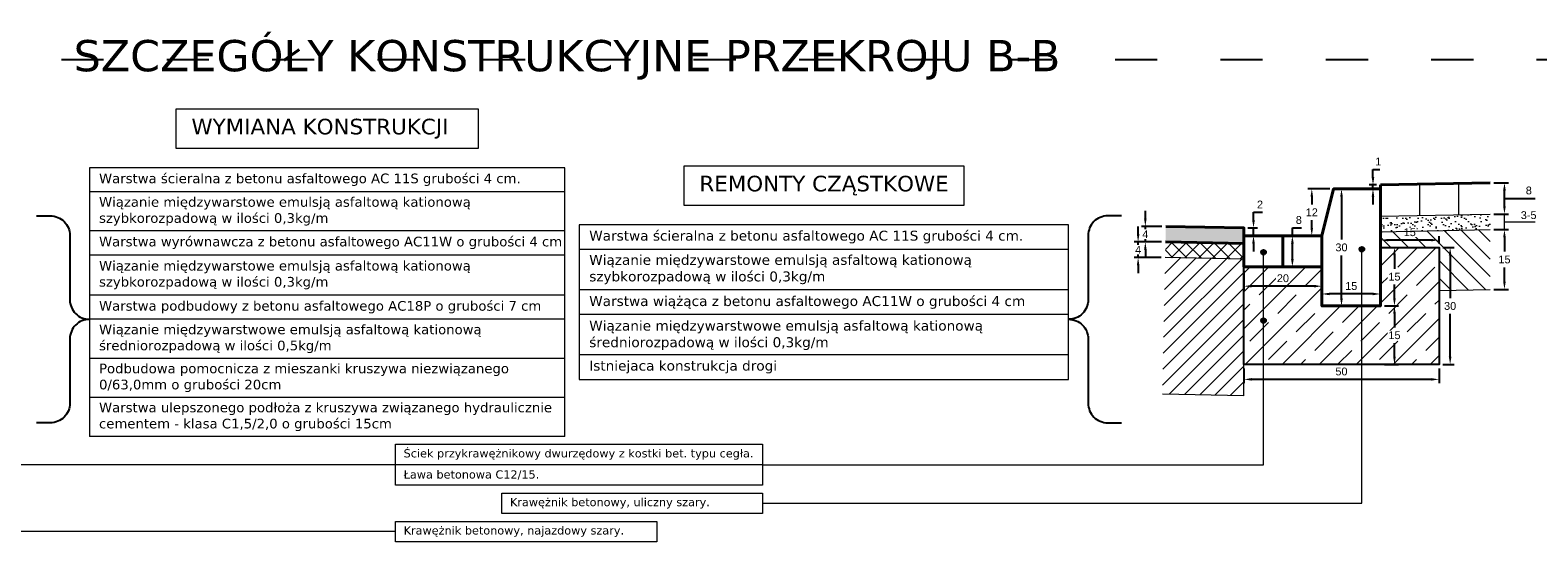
# Model space of a CAD drawing. Header units: millimetres. Extents: x 2422 to 2697, y 999 to 1037.
# Tile 9 of 48: x 2661.52 to 2665.38, y 1002.84 to 1004.15. Entities that reach past the tile are written whole.
import ezdxf

# ---------------------------------------------------------------- set-up
doc = ezdxf.new("R2010")
doc.units = ezdxf.units.MM
doc.linetypes.add('ACAD_ISO03W100', pattern=[30, 12, -18])
doc.layers.add('1_warstwa_ścier._wypel', color=7, linetype='Continuous', true_color=0x636363, transparency=0.7)
for name, color, linetype, lineweight, true_color in [('2_warstwa_wiąż.', 7, 'Continuous', 13, 0x8d8268), ('_PN-nawierzchnia_asfalt', 250, 'Continuous', 40, 0x333333), ('Podbudowa_z_betonu_asfaltowego', 7, 'Continuous', 5, 0x8d8268)]:
    doc.layers.add(name, color=color, linetype=linetype, lineweight=lineweight, true_color=true_color)
for name, color, linetype, lineweight in [('_JB_Chodnik', 52, 'Continuous', 9), ('_JB_Opisowe', 7, 'Continuous', 0), ('_PN-konstrukcja_linie', 7, 'Continuous', 18), ('_PN-konstrukcja_wypełnienie', 7, 'Continuous', 0), ('_PN-kostka_szara', 251, 'Continuous', 13), ('_PN-kraweznik', 7, 'Continuous', 40), ('_PN-nawierzchnia_kostka_szara', 251, 'Continuous', 40), ('_PN-podsypka_wypełnienie', 7, 'Continuous', 9), ('_PN-ława-wypełnienie', 7, 'Continuous', 0), ('_PN-ściek', 4, 'Continuous', 40), ('_SZK-wymiary_0.2', 7, 'Continuous', 15)]:
    doc.layers.add(name, color=color, linetype=linetype, lineweight=lineweight)
doc.layers.add('_PN-ława', color=7, linetype='Continuous')
doc.layers.add('_SZK-opis_0.2', color=7, linetype='Continuous')
doc.layers.add('TEMP', color=80, linetype='Continuous', plot=False)
doc.styles.add('kuba', font='verdana.ttf', dxfattribs={"height": 0.1})
doc.styles.add('standard szczeg', font='arial.ttf', dxfattribs={"height": 0.02})
doc.dimstyles.new('p normalny szczeg.', dxfattribs={"dimtxt": 0.02, "dimasz": 0.02, "dimexe": 0.01, "dimexo": 0.01, "dimgap": 0.01, "dimtad": 1, "dimtih": 1, "dimtoh": 1, "dimdec": 0, "dimlfac": 100, "dimzin": 1, "dimtxsty": 'standard szczeg', "dimcen": 2.5, "dimazin": 0, "dimtfac": 1, "dimtdec": 0, "dimtmove": 0, "dimatfit": 3, "dimfxl": 1, "dimarcsym": 0})

# ---------------------------------------------------------------- blocks, each defined once
blk = doc.blocks.new('*D107')
at = {"layer": '_SZK-wymiary_0.2', "color": 0, "lineweight": -2, "transparency": 16777216}
for p, q in [((2664.98, 1003.6077), (2664.98, 1003.6264)), ((2665.11, 1003.6164), (2665, 1003.6164)), ((2665.13, 1003.6077), (2665.13, 1003.6264))]:
    blk.add_line(p, q, dxfattribs=at)
at = {"layer": '_SZK-wymiary_0.2', "color": 0, "transparency": 16777216}
for points in [[(2665, 1003.6197), (2665, 1003.6131), (2664.98, 1003.6164)], [(2665.11, 1003.6197), (2665.11, 1003.6131), (2665.13, 1003.6164)]]:
    blk.add_solid(points, dxfattribs=at)
at = {"layer": 'Defpoints', "color": 0, "transparency": 16777216}
for p in [(2664.98, 1003.6164), (2664.98, 1003.5977), (2665.13, 1003.5977)]:
    blk.add_point(p, dxfattribs=at)
at = {"layer": '_SZK-wymiary_0.2', "color": 0, "transparency": 16777216, "insert": (2665.055, 1003.6366), "char_height": 0.02, "attachment_point": 5, "style": 'standard szczeg', "bg_fill": 3, "box_fill_scale": 1.1, "bg_fill_color": 256, "bg_fill_true_color": 13158600, "bg_fill_transparency": 0}
blk.add_mtext('15', dxfattribs=at)
blk = doc.blocks.new('*D108')
at = {"layer": '_SZK-wymiary_0.2', "color": 0, "lineweight": -2, "transparency": 16777216}
for p, q in [((2664.99, 1003.5977), (2665.0258, 1003.5977)), ((2665.0158, 1003.5777), (2665.0158, 1003.5429)), ((2665.0158, 1003.4677), (2665.0158, 1003.5025)), ((2664.99, 1003.4477), (2665.0258, 1003.4477))]:
    blk.add_line(p, q, dxfattribs=at)
at = {"layer": '_SZK-wymiary_0.2', "color": 0, "transparency": 16777216}
for points in [[(2665.0125, 1003.5777), (2665.0192, 1003.5777), (2665.0158, 1003.5977)], [(2665.0125, 1003.4677), (2665.0192, 1003.4677), (2665.0158, 1003.4477)]]:
    blk.add_solid(points, dxfattribs=at)
at = {"layer": 'Defpoints', "color": 0, "transparency": 16777216}
for p in [(2664.98, 1003.5977), (2664.98, 1003.4477), (2665.0158, 1003.4477)]:
    blk.add_point(p, dxfattribs=at)
at = {"layer": '_SZK-wymiary_0.2', "color": 0, "transparency": 16777216, "insert": (2665.0158, 1003.5227), "char_height": 0.02, "attachment_point": 5, "style": 'standard szczeg', "bg_fill": 3, "box_fill_scale": 1.1, "bg_fill_color": 256, "bg_fill_true_color": 13158600, "bg_fill_transparency": 0}
blk.add_mtext('15', dxfattribs=at)
blk = doc.blocks.new('*D109')
at = {"layer": '_SZK-wymiary_0.2', "color": 0, "lineweight": -2, "transparency": 16777216}
for p, q in [((2664.99, 1003.4477), (2665.0258, 1003.4477)), ((2665.0158, 1003.4277), (2665.0158, 1003.3929)), ((2665.0158, 1003.3177), (2665.0158, 1003.3525)), ((2664.99, 1003.2977), (2665.0258, 1003.2977))]:
    blk.add_line(p, q, dxfattribs=at)
at = {"layer": '_SZK-wymiary_0.2', "color": 0, "transparency": 16777216}
for points in [[(2665.0125, 1003.4277), (2665.0192, 1003.4277), (2665.0158, 1003.4477)], [(2665.0125, 1003.3177), (2665.0192, 1003.3177), (2665.0158, 1003.2977)]]:
    blk.add_solid(points, dxfattribs=at)
at = {"layer": 'Defpoints', "color": 0, "transparency": 16777216}
for p in [(2664.98, 1003.4477), (2664.98, 1003.2977), (2665.0158, 1003.2977)]:
    blk.add_point(p, dxfattribs=at)
at = {"layer": '_SZK-wymiary_0.2', "color": 0, "transparency": 16777216, "insert": (2665.0158, 1003.3727), "char_height": 0.02, "attachment_point": 5, "style": 'standard szczeg', "bg_fill": 3, "box_fill_scale": 1.1, "bg_fill_color": 256, "bg_fill_true_color": 13158600, "bg_fill_transparency": 0}
blk.add_mtext('15', dxfattribs=at)
blk = doc.blocks.new('*D110')
at = {"layer": '_SZK-wymiary_0.2', "color": 0, "lineweight": -2, "transparency": 16777216}
for p, q in [((2664.83, 1003.4577), (2664.83, 1003.4885)), ((2664.96, 1003.4785), (2664.85, 1003.4785)), ((2664.98, 1003.4677), (2664.98, 1003.4885))]:
    blk.add_line(p, q, dxfattribs=at)
at = {"layer": '_SZK-wymiary_0.2', "color": 0, "transparency": 16777216}
for points in [[(2664.85, 1003.4818), (2664.85, 1003.4752), (2664.83, 1003.4785)], [(2664.96, 1003.4818), (2664.96, 1003.4752), (2664.98, 1003.4785)]]:
    blk.add_solid(points, dxfattribs=at)
at = {"layer": 'Defpoints', "color": 0, "transparency": 16777216}
for p in [(2664.83, 1003.4785), (2664.83, 1003.4477), (2664.98, 1003.4577)]:
    blk.add_point(p, dxfattribs=at)
at = {"layer": '_SZK-wymiary_0.2', "color": 0, "transparency": 16777216, "insert": (2664.905, 1003.4987), "char_height": 0.02, "attachment_point": 5, "style": 'standard szczeg', "bg_fill": 3, "box_fill_scale": 1.1, "bg_fill_color": 256, "bg_fill_true_color": 13158600, "bg_fill_transparency": 0}
blk.add_mtext('15', dxfattribs=at)
blk = doc.blocks.new('*D111')
at = {"layer": '_SZK-wymiary_0.2', "color": 0, "lineweight": -2, "transparency": 16777216}
for p, q in [((2664.8977, 1003.7477), (2664.8701, 1003.7477)), ((2664.8801, 1003.7277), (2664.8801, 1003.6179)), ((2664.8801, 1003.4677), (2664.8801, 1003.5774)), ((2664.8977, 1003.4477), (2664.8701, 1003.4477))]:
    blk.add_line(p, q, dxfattribs=at)
at = {"layer": '_SZK-wymiary_0.2', "color": 0, "transparency": 16777216}
for points in [[(2664.8768, 1003.7277), (2664.8835, 1003.7277), (2664.8801, 1003.7477)], [(2664.8768, 1003.4677), (2664.8835, 1003.4677), (2664.8801, 1003.4477)]]:
    blk.add_solid(points, dxfattribs=at)
at = {"layer": 'Defpoints', "color": 0, "transparency": 16777216}
for p in [(2664.8801, 1003.7477), (2664.9077, 1003.7477), (2664.9077, 1003.4477)]:
    blk.add_point(p, dxfattribs=at)
at = {"layer": '_SZK-wymiary_0.2', "color": 0, "transparency": 16777216, "insert": (2664.8801, 1003.5977), "char_height": 0.02, "attachment_point": 5, "style": 'standard szczeg', "bg_fill": 3, "box_fill_scale": 1.1, "bg_fill_color": 256, "bg_fill_true_color": 13158600, "bg_fill_transparency": 0}
blk.add_mtext('30', dxfattribs=at)
blk = doc.blocks.new('*D112')
at = {"layer": '_SZK-wymiary_0.2', "color": 0, "lineweight": -2, "transparency": 16777216}
for p, q in [((2665.14, 1003.5977), (2665.1685, 1003.5977)), ((2665.1585, 1003.5777), (2665.1585, 1003.4679)), ((2665.1585, 1003.3177), (2665.1585, 1003.4274)), ((2665.14, 1003.2977), (2665.1685, 1003.2977))]:
    blk.add_line(p, q, dxfattribs=at)
at = {"layer": '_SZK-wymiary_0.2', "color": 0, "transparency": 16777216}
for points in [[(2665.1551, 1003.5777), (2665.1618, 1003.5777), (2665.1585, 1003.5977)], [(2665.1551, 1003.3177), (2665.1618, 1003.3177), (2665.1585, 1003.2977)]]:
    blk.add_solid(points, dxfattribs=at)
at = {"layer": 'Defpoints', "color": 0, "transparency": 16777216}
for p in [(2665.13, 1003.5977), (2665.13, 1003.2977), (2665.1585, 1003.2977)]:
    blk.add_point(p, dxfattribs=at)
at = {"layer": '_SZK-wymiary_0.2', "color": 0, "transparency": 16777216, "insert": (2665.1585, 1003.4477), "char_height": 0.02, "attachment_point": 5, "style": 'standard szczeg', "bg_fill": 3, "box_fill_scale": 1.1, "bg_fill_color": 256, "bg_fill_true_color": 13158600, "bg_fill_transparency": 0}
blk.add_mtext('30', dxfattribs=at)
blk = doc.blocks.new('*D113')
at = {"layer": '_SZK-wymiary_0.2', "color": 0, "lineweight": -2, "transparency": 16777216}
for p, q in [((2664.63, 1003.2877), (2664.63, 1003.2497)), ((2665.13, 1003.2877), (2665.13, 1003.2497)), ((2665.11, 1003.2597), (2664.65, 1003.2597))]:
    blk.add_line(p, q, dxfattribs=at)
at = {"layer": '_SZK-wymiary_0.2', "color": 0, "transparency": 16777216}
for points in [[(2664.65, 1003.2631), (2664.65, 1003.2564), (2664.63, 1003.2597)], [(2665.11, 1003.2631), (2665.11, 1003.2564), (2665.13, 1003.2597)]]:
    blk.add_solid(points, dxfattribs=at)
at = {"layer": 'Defpoints', "color": 0, "transparency": 16777216}
for p in [(2664.63, 1003.2977), (2665.13, 1003.2977), (2664.63, 1003.2597)]:
    blk.add_point(p, dxfattribs=at)
at = {"layer": '_SZK-wymiary_0.2', "color": 0, "transparency": 16777216, "insert": (2664.88, 1003.2799), "char_height": 0.02, "attachment_point": 5, "style": 'standard szczeg', "bg_fill": 3, "box_fill_scale": 1.1, "bg_fill_color": 256, "bg_fill_true_color": 13158600, "bg_fill_transparency": 0}
blk.add_mtext('50', dxfattribs=at)
blk = doc.blocks.new('*D114')
at = {"layer": '_SZK-wymiary_0.2', "color": 0, "lineweight": -2, "transparency": 16777216}
for p, q in [((2664.63, 1003.5377), (2664.63, 1003.4884)), ((2664.83, 1003.5377), (2664.83, 1003.4884)), ((2664.81, 1003.4984), (2664.65, 1003.4984))]:
    blk.add_line(p, q, dxfattribs=at)
at = {"layer": '_SZK-wymiary_0.2', "color": 0, "transparency": 16777216}
for points in [[(2664.65, 1003.5018), (2664.65, 1003.4951), (2664.63, 1003.4984)], [(2664.81, 1003.5018), (2664.81, 1003.4951), (2664.83, 1003.4984)]]:
    blk.add_solid(points, dxfattribs=at)
at = {"layer": 'Defpoints', "color": 0, "transparency": 16777216}
for p in [(2664.63, 1003.5477), (2664.83, 1003.5477), (2664.63, 1003.4984)]:
    blk.add_point(p, dxfattribs=at)
at = {"layer": '_SZK-wymiary_0.2', "color": 0, "transparency": 16777216, "insert": (2664.73, 1003.5187), "char_height": 0.02, "attachment_point": 5, "style": 'standard szczeg', "bg_fill": 3, "box_fill_scale": 1.1, "bg_fill_color": 256, "bg_fill_true_color": 13158600, "bg_fill_transparency": 0}
blk.add_mtext('20', dxfattribs=at)
blk = doc.blocks.new('*D115')
at = {"layer": '_SZK-wymiary_0.2', "color": 0, "lineweight": -2, "transparency": 16777216}
for p, q in [((2664.7542, 1003.6277), (2664.7542, 1003.6477)), ((2664.7542, 1003.6477), (2664.7774, 1003.6477)), ((2664.74, 1003.6277), (2664.7642, 1003.6277)), ((2664.7542, 1003.5677), (2664.7542, 1003.6077)), ((2664.74, 1003.5477), (2664.7642, 1003.5477))]:
    blk.add_line(p, q, dxfattribs=at)
at = {"layer": '_SZK-wymiary_0.2', "color": 0, "transparency": 16777216}
for points in [[(2664.7509, 1003.6077), (2664.7576, 1003.6077), (2664.7542, 1003.6277)], [(2664.7509, 1003.5677), (2664.7576, 1003.5677), (2664.7542, 1003.5477)]]:
    blk.add_solid(points, dxfattribs=at)
at = {"layer": 'Defpoints', "color": 0, "transparency": 16777216}
for p in [(2664.73, 1003.6277), (2664.7542, 1003.6277), (2664.73, 1003.5477)]:
    blk.add_point(p, dxfattribs=at)
at = {"layer": '_SZK-wymiary_0.2', "color": 0, "transparency": 16777216, "insert": (2664.7708, 1003.6679), "char_height": 0.02, "attachment_point": 5, "style": 'standard szczeg', "bg_fill": 3, "box_fill_scale": 1.1, "bg_fill_color": 256, "bg_fill_true_color": 13158600, "bg_fill_transparency": 0}
blk.add_mtext('8', dxfattribs=at)
blk = doc.blocks.new('*D116')
at = {"layer": '_SZK-wymiary_0.2', "color": 0, "lineweight": -2, "transparency": 16777216}
for p, q in [((2664.85, 1003.7477), (2664.794, 1003.7477)), ((2664.804, 1003.7277), (2664.804, 1003.7077)), ((2664.804, 1003.6477), (2664.804, 1003.6676)), ((2664.82, 1003.6277), (2664.794, 1003.6277))]:
    blk.add_line(p, q, dxfattribs=at)
at = {"layer": '_SZK-wymiary_0.2', "color": 0, "transparency": 16777216}
for points in [[(2664.8007, 1003.7277), (2664.8073, 1003.7277), (2664.804, 1003.7477)], [(2664.8007, 1003.6477), (2664.8073, 1003.6477), (2664.804, 1003.6277)]]:
    blk.add_solid(points, dxfattribs=at)
at = {"layer": 'Defpoints', "color": 0, "transparency": 16777216}
for p in [(2664.804, 1003.7477), (2664.86, 1003.7477), (2664.83, 1003.6277)]:
    blk.add_point(p, dxfattribs=at)
at = {"layer": '_SZK-wymiary_0.2', "color": 0, "transparency": 16777216, "insert": (2664.804, 1003.6877), "char_height": 0.02, "attachment_point": 5, "style": 'standard szczeg', "bg_fill": 3, "box_fill_scale": 1.1, "bg_fill_color": 256, "bg_fill_true_color": 13158600, "bg_fill_transparency": 0}
blk.add_mtext('12', dxfattribs=at)
blk = doc.blocks.new('*D123')
at = {"layer": '_SZK-wymiary_0.2', "color": 0, "lineweight": -2, "transparency": 16777216}
for p, q in [((2664.6547, 1003.6677), (2664.6547, 1003.6877)), ((2664.6547, 1003.6877), (2664.6779, 1003.6877)), ((2664.64, 1003.6477), (2664.6647, 1003.6477)), ((2664.6547, 1003.6277), (2664.6547, 1003.6477)), ((2664.64, 1003.6277), (2664.6647, 1003.6277)), ((2664.6547, 1003.6077), (2664.6547, 1003.5877))]:
    blk.add_line(p, q, dxfattribs=at)
at = {"layer": '_SZK-wymiary_0.2', "color": 0, "transparency": 16777216}
for points in [[(2664.6513, 1003.6677), (2664.658, 1003.6677), (2664.6547, 1003.6477)], [(2664.6513, 1003.6077), (2664.658, 1003.6077), (2664.6547, 1003.6277)]]:
    blk.add_solid(points, dxfattribs=at)
at = {"layer": 'Defpoints', "color": 0, "transparency": 16777216}
for p in [(2664.63, 1003.6477), (2664.6547, 1003.6477), (2664.63, 1003.6277)]:
    blk.add_point(p, dxfattribs=at)
at = {"layer": '_SZK-wymiary_0.2', "color": 0, "transparency": 16777216, "insert": (2664.6713, 1003.7077), "char_height": 0.02, "attachment_point": 5, "style": 'standard szczeg', "bg_fill": 3, "box_fill_scale": 1.1, "bg_fill_color": 256, "bg_fill_true_color": 13158600, "bg_fill_transparency": 0}
blk.add_mtext('2', dxfattribs=at)
blk = doc.blocks.new('*D105')
at = {"layer": '_SZK-wymiary_0.2', "color": 0, "lineweight": -2, "transparency": 16777216}
for p, q in [((2664.3775, 1003.6717), (2664.3775, 1003.6917)), ((2664.42, 1003.6517), (2664.3675, 1003.6517)), ((2664.3775, 1003.6117), (2664.3775, 1003.6517)), ((2664.4192, 1003.6117), (2664.3675, 1003.6117)), ((2664.3775, 1003.5917), (2664.3775, 1003.5717))]:
    blk.add_line(p, q, dxfattribs=at)
at = {"layer": '_SZK-wymiary_0.2', "color": 0, "transparency": 16777216}
for points in [[(2664.3742, 1003.6717), (2664.3808, 1003.6717), (2664.3775, 1003.6517)], [(2664.3742, 1003.5917), (2664.3808, 1003.5917), (2664.3775, 1003.6117)]]:
    blk.add_solid(points, dxfattribs=at)
at = {"layer": 'Defpoints', "color": 0, "transparency": 16777216}
for p in [(2664.43, 1003.6517), (2664.4292, 1003.6117)]:
    blk.add_point(p, dxfattribs=at)
at = {"layer": '_SZK-wymiary_0.2', "color": 0, "transparency": 16777216, "insert": (2664.3775, 1003.6317), "char_height": 0.02, "attachment_point": 5, "style": 'standard szczeg', "bg_fill": 3, "box_fill_scale": 1.1, "bg_fill_color": 256, "bg_fill_true_color": 13158600, "bg_fill_transparency": 0}
blk.add_mtext('4', dxfattribs=at)
at = {"layer": 'Defpoints', "color": 0, "transparency": 16777216}
blk.add_point((2664.3775, 1003.6517), dxfattribs=at)
blk = doc.blocks.new('*D106')
at = {"layer": '_SZK-wymiary_0.2', "color": 0, "lineweight": -2, "transparency": 16777216}
for p, q in [((2664.359, 1003.6317), (2664.359, 1003.6517)), ((2664.4192, 1003.6117), (2664.349, 1003.6117)), ((2664.359, 1003.5717), (2664.359, 1003.6117)), ((2664.4184, 1003.5717), (2664.349, 1003.5717)), ((2664.359, 1003.5517), (2664.359, 1003.5317))]:
    blk.add_line(p, q, dxfattribs=at)
at = {"layer": '_SZK-wymiary_0.2', "color": 0, "transparency": 16777216}
for points in [[(2664.3557, 1003.6317), (2664.3623, 1003.6317), (2664.359, 1003.6117)], [(2664.3557, 1003.5517), (2664.3623, 1003.5517), (2664.359, 1003.5717)]]:
    blk.add_solid(points, dxfattribs=at)
at = {"layer": 'Defpoints', "color": 0, "transparency": 16777216}
for p in [(2664.4292, 1003.6117), (2664.4284, 1003.5717)]:
    blk.add_point(p, dxfattribs=at)
at = {"layer": '_SZK-wymiary_0.2', "color": 0, "transparency": 16777216, "insert": (2664.359, 1003.5917), "char_height": 0.02, "attachment_point": 5, "style": 'standard szczeg', "bg_fill": 3, "box_fill_scale": 1.1, "bg_fill_color": 256, "bg_fill_true_color": 13158600, "bg_fill_transparency": 0}
blk.add_mtext('4', dxfattribs=at)
at = {"layer": 'Defpoints', "color": 0, "transparency": 16777216}
blk.add_point((2664.359, 1003.6117), dxfattribs=at)
blk = doc.blocks.new('*D161')
at = {"layer": '_SZK-wymiary_0.2', "color": 0, "lineweight": -2, "transparency": 16777216}
for p, q in [((2665.2707, 1003.6433), (2665.3077, 1003.6433)), ((2665.2977, 1003.6233), (2665.2977, 1003.587)), ((2665.2977, 1003.5103), (2665.2977, 1003.5466)), ((2665.2707, 1003.4903), (2665.3077, 1003.4903))]:
    blk.add_line(p, q, dxfattribs=at)
at = {"layer": '_SZK-wymiary_0.2', "color": 0, "transparency": 16777216}
for points in [[(2665.2943, 1003.6233), (2665.301, 1003.6233), (2665.2977, 1003.6433)], [(2665.2943, 1003.5103), (2665.301, 1003.5103), (2665.2977, 1003.4903)]]:
    blk.add_solid(points, dxfattribs=at)
at = {"layer": 'Defpoints', "color": 0, "transparency": 16777216}
for p in [(2665.2607, 1003.6433), (2665.2607, 1003.4903), (2665.2977, 1003.4903)]:
    blk.add_point(p, dxfattribs=at)
at = {"layer": '_SZK-wymiary_0.2', "color": 0, "transparency": 16777216, "insert": (2665.2977, 1003.5668), "char_height": 0.02, "attachment_point": 5, "style": 'standard szczeg'}
blk.add_mtext('15', dxfattribs=at)
blk = doc.blocks.new('*D162')
at = {"layer": '_SZK-wymiary_0.2', "color": 0, "lineweight": -2, "ltscale": 0.09, "transparency": 16777216}
for p, q in [((2665.2707, 1003.7633), (2665.3077, 1003.7633)), ((2665.2977, 1003.7033), (2665.2977, 1003.7433)), ((2665.2977, 1003.7233), (2665.3435, 1003.7233)), ((2665.3435, 1003.7233), (2665.3767, 1003.7233)), ((2665.2707, 1003.6833), (2665.3077, 1003.6833))]:
    blk.add_line(p, q, dxfattribs=at)
at = {"layer": '_SZK-wymiary_0.2', "color": 0, "ltscale": 0.09, "transparency": 16777216}
for points in [[(2665.2943, 1003.7433), (2665.301, 1003.7433), (2665.2977, 1003.7633)], [(2665.2943, 1003.7033), (2665.301, 1003.7033), (2665.2977, 1003.6833)]]:
    blk.add_solid(points, dxfattribs=at)
at = {"layer": 'Defpoints', "color": 0, "ltscale": 0.09, "transparency": 16777216}
for p in [(2665.2607, 1003.7633), (2665.2977, 1003.7633), (2665.2607, 1003.6833)]:
    blk.add_point(p, dxfattribs=at)
at = {"layer": '_SZK-wymiary_0.2', "color": 0, "ltscale": 0.09, "transparency": 16777216, "insert": (2665.3601, 1003.7435), "char_height": 0.02, "attachment_point": 5, "style": 'standard szczeg', "bg_fill": 3, "box_fill_scale": 1.1, "bg_fill_color": 256, "bg_fill_true_color": 13158600, "bg_fill_transparency": 0}
blk.add_mtext('8', dxfattribs=at)
blk = doc.blocks.new('*D165')
at = {"layer": '_SZK-wymiary_0.2', "color": 0, "lineweight": -2, "transparency": 16777216}
for p, q in [((2664.9608, 1003.7777), (2664.9608, 1003.7977)), ((2664.9608, 1003.7977), (2664.9781, 1003.7977)), ((2664.9698, 1003.7577), (2664.9508, 1003.7577)), ((2664.97, 1003.7477), (2664.9508, 1003.7477)), ((2664.9608, 1003.7477), (2664.9608, 1003.7577)), ((2664.9608, 1003.7277), (2664.9608, 1003.7077))]:
    blk.add_line(p, q, dxfattribs=at)
at = {"layer": '_SZK-wymiary_0.2', "color": 0, "transparency": 16777216}
for points in [[(2664.9574, 1003.7777), (2664.9641, 1003.7777), (2664.9608, 1003.7577)], [(2664.9574, 1003.7277), (2664.9641, 1003.7277), (2664.9608, 1003.7477)]]:
    blk.add_solid(points, dxfattribs=at)
at = {"layer": 'Defpoints', "color": 0, "transparency": 16777216}
for p in [(2664.9608, 1003.7577), (2664.9798, 1003.7577), (2664.98, 1003.7477)]:
    blk.add_point(p, dxfattribs=at)
at = {"layer": '_SZK-wymiary_0.2', "color": 0, "transparency": 16777216, "insert": (2664.9744, 1003.8177), "char_height": 0.02, "attachment_point": 5, "style": 'standard szczeg', "bg_fill": 3, "box_fill_scale": 1.1, "bg_fill_color": 256, "bg_fill_true_color": 13158600, "bg_fill_transparency": 0}
blk.add_mtext('1', dxfattribs=at)

msp = doc.modelspace()

# ---------------------------------------------------------------- hatches: boundary and pattern name
at = {"layer": '1_warstwa_ścier._wypel', "lineweight": 13, "ltscale": 0.09, "transparency": 33554508}
h = msp.add_hatch(color=7, dxfattribs=at)
h.dxf.hatch_style = 1
h.paths.add_polyline_path([(2664.63, 1003.6477), (2664.63, 1003.6077), (2664.4292, 1003.6117), (2664.43, 1003.6517)])
at = {"layer": '2_warstwa_wiąż.', "lineweight": 13, "ltscale": 0.09}
h = msp.add_hatch(dxfattribs=at)
h.set_pattern_fill('ANSI37', scale=0.008, angle=90)
h.set_pattern_definition([(135, (149.50706, -862.487577), (-0.01796051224, -0.01796051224), []), (225, (149.50706, -862.487577), (0.01796051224, -0.01796051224), [])])
h.paths.add_polyline_path([(2664.4292, 1003.6117), (2664.6292, 1003.6077), (2664.63, 1003.5676), (2664.4284, 1003.5717)])
at = {"layer": '_PN-konstrukcja_wypełnienie', "lineweight": 0, "ltscale": 0.09}
h = msp.add_hatch(dxfattribs=at)
h.set_pattern_fill('ANSI31', color=256, scale=0.01, angle=90)
h.set_pattern_definition([(135, (-512.94328, -760.467114), (-0.0224506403, -0.0224506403), [])])
h.paths.add_polyline_path([(2665.13, 1003.5977), (2665.08, 1003.5977), (2664.98, 1003.5977), (2664.98, 1003.6377), (2665.2607, 1003.6433), (2665.2607, 1003.4903), (2665.13, 1003.4877)])
at = {"layer": '_PN-podsypka_wypełnienie', "ltscale": 0.09}
h = msp.add_hatch(dxfattribs=at)
h.set_pattern_fill('AR-SAND', color=256, scale=0.0005, style=0)
h.set_pattern_definition([(37.5, (-512.943279, -760.467114), (-0.00080001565, 0.02447066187), [0, -0.019304, 0, -0.02159, 0, -0.0206375]), (7.5, (-512.94328, -760.467114), (0.02247616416, 0.03584125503), [0, -0.010414, 0, -0.017399, 0, -0.0066675]), (327.5, (-512.9589, -760.467114), (0.03954961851, 7.185923e-05), [0, -0.00635, 0, -0.02286, 0, -0.029845]), (317.5, (-512.9589, -760.467114), (0.03817782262, 0.01114646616), [0, -0.003175, 0, -0.014986, 0, -0.017145])])
h.paths.add_polyline_path([(2665.2607, 1003.6833), (2665.2607, 1003.6433), (2664.98, 1003.6377), (2664.98, 1003.6777)])
at = {"layer": '_PN-ława-wypełnienie'}
h = msp.add_hatch(dxfattribs=at)
h.set_pattern_fill('JIS_STN_1E', color=256, scale=0.067035, style=0)
h.set_pattern_definition([(45, (2658.38877, 994.77809), (-0.0474008, 0.0474008), []), (45, (2658.43603, 994.77809), (-0.0474008, 0.0474008), [0.06703484, -0.0335174])])
h.paths.add_polyline_path([(2664.63, 1003.2977), (2665.13, 1003.2977), (2665.13, 1003.5977), (2664.98, 1003.5977), (2664.98, 1003.4477), (2664.83, 1003.4477), (2664.83, 1003.5477), (2664.63, 1003.5477)])
at = {"layer": '_SZK-opis_0.2', "ltscale": 0.09}
h = msp.add_hatch(color=256, dxfattribs=at)
h.dxf.hatch_style = 1
h.paths.add_polyline_path([(2664.9385, 1003.5931, -1), (2664.9265, 1003.5931, -1)])
h = msp.add_hatch(color=256, dxfattribs=at)
h.dxf.hatch_style = 1
h.paths.add_polyline_path([(2664.6863, 1003.5854, -1), (2664.6743, 1003.5854, -1)])
h = msp.add_hatch(color=256, dxfattribs=at)
h.dxf.hatch_style = 1
h.paths.add_polyline_path([(2664.6863, 1003.4104, -1), (2664.6743, 1003.4104, -1)])
at = {"layer": 'Podbudowa_z_betonu_asfaltowego', "ltscale": 0.02}
h = msp.add_hatch(dxfattribs=at)
h.set_pattern_fill('JIS_WOOD', scale=0.04)
h.set_pattern_definition([(45, (6.186726, -5.390112), (-0.01999999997, 0.01999999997), [])])
h.paths.add_polyline_path([(2664.63, 1003.5577), (2664.63, 1003.5676), (2664.4284, 1003.5717), (2664.4214, 1003.2218), (2664.63, 1003.2176), (2664.63, 1003.2977)])

# ---------------------------------------------------------------- linework, layer by layer
at = {"layer": '_JB_Chodnik'}
for points in [[(2665.08, 1003.7597), (2665.08, 1003.6797)], [(2665.18, 1003.7617), (2665.18, 1003.6817)]]:
    msp.add_lwpolyline(points, dxfattribs=at)
at = {"layer": '_JB_Opisowe'}
for p, q in [((2662.89, 1003.8018), (2661.6718, 1003.8018)), ((2662.89, 1003.7401), (2661.6718, 1003.7401)), ((2662.89, 1003.6401), (2661.6718, 1003.6401)), ((2664.181, 1003.5925), (2662.9271, 1003.5925)), ((2662.89, 1003.5783), (2661.6718, 1003.5783)), ((2664.181, 1003.4895), (2662.9271, 1003.4895)), ((2662.89, 1003.4754), (2661.6718, 1003.4754)), ((2662.89, 1003.4136), (2661.6718, 1003.4136)), ((2664.181, 1003.4259), (2662.9271, 1003.4259)), ((2664.181, 1003.323), (2662.9271, 1003.323)), ((2662.89, 1003.3136), (2661.6718, 1003.3136)), ((2662.89, 1003.2136), (2661.6718, 1003.2136)), ((2662.89, 1003.1136), (2661.6718, 1003.1136))]:
    msp.add_line(p, q, dxfattribs=at)
at = {"layer": '_JB_Opisowe', "ltscale": 0.09}
for p, q in [((2661.6718, 1003.8018), (2661.6718, 1003.1136)), ((2662.89, 1003.1136), (2662.89, 1003.8018)), ((2665.2977, 1003.7033), (2665.2977, 1003.7233))]:
    msp.add_line(p, q, dxfattribs=at)
at = {"layer": '_JB_Opisowe', "ltscale": 0.5}
msp.add_line((2663.3969, 1003.0411), (2662.4559, 1003.0411), dxfattribs=at)
at = {"layer": '_JB_Opisowe', "color": 1, "ltscale": 0.09}
for points in [[(2662.6685, 1003.8518), (2662.6685, 1003.9518), (2661.8933, 1003.9518), (2661.8933, 1003.8518)], [(2663.9133, 1003.706), (2663.9133, 1003.806), (2663.1948, 1003.806), (2663.1948, 1003.706)]]:
    msp.add_lwpolyline(points, close=True, dxfattribs=at)
at = {"layer": '_JB_Opisowe', "ltscale": 0.09}
for points in [[(2664.181, 1003.2594), (2664.181, 1003.656), (2662.9271, 1003.656), (2662.9271, 1003.2594)], [(2662.4559, 1002.8961), (2663.1259, 1002.8961), (2663.1259, 1002.8436), (2662.4559, 1002.8436)]]:
    msp.add_lwpolyline(points, close=True, dxfattribs=at)
at = {"layer": '_JB_Opisowe', "ltscale": 0.02}
for points in [[(2662.4559, 1002.8699), (2660.9096, 1002.8699), (2660.9096, 1003.5645)], [(2662.4559, 1003.0411), (2661.1697, 1003.0411), (2661.1697, 1003.5866)]]:
    msp.add_lwpolyline(points, dxfattribs=at)
at = {"layer": '_JB_Opisowe', "ltscale": 0.5}
msp.add_lwpolyline([(2663.3969, 1002.9886), (2662.4559, 1002.9886), (2662.4559, 1003.0936), (2663.3969, 1003.0936)], close=True, dxfattribs=at)
at = {"layer": '_JB_Opisowe', "ltscale": 0.02}
msp.add_lwpolyline([(2663.3969, 1002.9686), (2663.3969, 1002.9161), (2662.7284, 1002.9161), (2662.7284, 1002.9686)], close=True, dxfattribs=at)
at = {"layer": '_PN-konstrukcja_linie'}
msp.add_line((2664.63, 1003.2176), (2664.63, 1003.2977), dxfattribs=at)
msp.add_lwpolyline([(2664.63, 1003.2176), (2664.4214, 1003.2218)], dxfattribs=at)
at = {"layer": '_PN-nawierzchnia_asfalt'}
msp.add_lwpolyline([(2664.4292, 1003.6117), (2664.63, 1003.6077), (2664.63, 1003.6477), (2664.43, 1003.6517)], dxfattribs=at)
at = {"layer": '_PN-nawierzchnia_kostka_szara'}
msp.add_line((2664.98, 1003.7577), (2664.98, 1003.7477), dxfattribs=at)
at = {"layer": '_PN-ława'}
msp.add_lwpolyline([(2664.98, 1003.5977), (2665.13, 1003.5977), (2665.13, 1003.2977), (2664.63, 1003.2977), (2664.63, 1003.5577)], dxfattribs=at)
at = {"layer": '_PN-ściek', "ltscale": 0.09}
msp.add_line((2664.73, 1003.6277), (2664.73, 1003.5477), dxfattribs=at)
msp.add_lwpolyline([(2664.63, 1003.6277), (2664.83, 1003.6277), (2664.83, 1003.5477), (2664.63, 1003.5477)], close=True, dxfattribs=at)
at = {"layer": '_SZK-opis_0.2', "ltscale": 0.09}
for points in [[(2661.5364, 1003.6786), (2661.5718, 1003.6786, -0.414214), (2661.6218, 1003.6286), (2661.6218, 1003.4636, 0.414214), (2661.6718, 1003.4136, 0.414214), (2661.6218, 1003.3636), (2661.6218, 1003.1986, -0.414214), (2661.5718, 1003.1486), (2661.5361, 1003.1486)], [(2664.3165, 1003.6786), (2664.281, 1003.6786, 0.414214), (2664.231, 1003.6286), (2664.231, 1003.4636, -0.414214), (2664.181, 1003.4136, -0.414214), (2664.231, 1003.3636), (2664.231, 1003.1986, 0.414214), (2664.281, 1003.1486), (2664.3167, 1003.1486)]]:
    msp.add_lwpolyline(points, format="xyb", dxfattribs=at)
for centre in [(2664.9325, 1003.5931), (2664.6803, 1003.5854), (2664.6803, 1003.4104)]:
    msp.add_circle(centre, 0.006, dxfattribs=at)
at = {"layer": '_SZK-wymiary_0.2', "ltscale": 0.09}
for p, q in [((2665.2707, 1003.6833), (2665.3077, 1003.6833)), ((2665.2977, 1003.6433), (2665.2977, 1003.6833)), ((2665.2977, 1003.6433), (2665.2977, 1003.6833)), ((2665.2707, 1003.6433), (2665.3077, 1003.6433)), ((2665.2977, 1003.6633), (2665.3427, 1003.6633)), ((2665.3427, 1003.6633), (2665.3765, 1003.6633))]:
    msp.add_line(p, q, dxfattribs=at)
at = {"layer": 'TEMP', "linetype": 'ACAD_ISO03W100', "ltscale": 0.009}
msp.add_lwpolyline([(2666.8381, 1004.078), (2658.8997, 1004.078)], dxfattribs=at)

# ---------------------------------------------------------------- texts
at = {"layer": '_JB_Opisowe', "style": 'kuba'}
for s, insert, char_height, width, attachment_point in [('SZCZEGÓŁY KONSTRUKCYJNE PRZEKROJU B-B', (2662.8955, 1004.078), 0.08, 12.85858, 5), ('\\pxl1,ql;Warstwa ścieralna z betonu asfaltowego AC 11S grubości 4 cm.', (2661.6718, 1003.771), 0.024706, 1.218121, 4), ('\\pxl1,ql;Wiązanie międzywarstowe emulsją asfaltową kationową szybkorozpadową w ilości 0,3kg/m', (2661.6718, 1003.6901), 0.024706, 1.218121, 4), ('\\pxl1,ql;Warstwa ścieralna z betonu asfaltowego AC 11S grubości 4 cm.', (2662.9271, 1003.6242), 0.025433, 1.253948, 4), ('\\pxl1,ql;Warstwa wyrównawcza z betonu asfaltowego AC11W o grubości 4 cm ', (2661.6718, 1003.6092), 0.024706, 1.218121, 4), ('\\pxl1,ql;Wiązanie międzywarstowe emulsją asfaltową kationową szybkorozpadową w ilości 0,3kg/m', (2661.6718, 1003.5268), 0.024706, 1.218121, 4), ('\\pxl1,ql;Wiązanie międzywarstowe emulsją asfaltową kationową szybkorozpadową w ilości 0,3kg/m', (2662.9271, 1003.541), 0.025433, 1.253948, 4), ('\\pxl1,ql;Warstwa podbudowy z betonu asfaltowego AC18P o grubości 7 cm ', (2661.6718, 1003.4445), 0.024706, 1.218121, 4), ('\\pxl1,ql;Warstwa wiążąca z betonu asfaltowego AC11W o grubości 4 cm ', (2662.9271, 1003.4567), 0.025433, 1.253948, 4), ('\\pxl1,ql;Wiązanie międzywarstwowe emulsją asfaltową kationową średniorozpadową w ilości 0,5kg/m', (2661.6718, 1003.3636), 0.024706, 1.218121, 4), ('\\pxl1,ql;Wiązanie międzywarstwowe emulsją asfaltową kationową średniorozpadową w ilości 0,3kg/m', (2662.9271, 1003.3725), 0.025433, 1.253948, 4), ('\\pxl1,ql;Podbudowa pomocnicza z mieszanki kruszywa niezwiązanego 0/63,0mm o grubości 20cm', (2661.6718, 1003.2636), 0.024706, 1.218121, 4), ('\\pxl1,ql;Istniejaca konstrukcja drogi ', (2662.9271, 1003.2912), 0.025433, 1.253948, 4), ('\\pxl1,ql;Warstwa ulepszonego podłoża z kruszywa związanego hydraulicznie cementem - klasa C1,5/2,0 o grubości 15cm', (2661.6718, 1003.1636), 0.0247059, 1.218121, 4), ('\\pxl1,ql;Krawężnik betonowy, najazdowy szary.', (2663.1259, 1002.8699), 0.021, 0.669957, 6)]:
    msp.add_mtext(s, dxfattribs=dict(at, insert=insert, char_height=char_height, width=width, attachment_point=attachment_point))
at = {"layer": '_JB_Opisowe', "color": 1, "char_height": 0.04, "attachment_point": 4, "style": 'kuba'}
for s, insert, width in [('\\pxl1,ql;WYMIANA KONSTRUKCJI ', (2661.8933, 1003.9018), 0.775212), ('\\pxl1,ql;REMONTY CZĄSTKOWE', (2663.1948, 1003.756), 0.718486)]:
    msp.add_mtext(s, dxfattribs=dict(at, insert=insert, width=width))
at = {"layer": '_JB_Opisowe', "char_height": 0.021, "rotation": 360, "style": 'kuba'}
for s, insert, width, attachment_point in [('\\pxl1,ql;Ściek przykrawężnikowy dwurzędowy z kostki bet. typu cegła.', (2662.4559, 1003.0674), 0.940969, 4), ('\\A1;\\pxi1,ql;Ława betonowa C12/15. ', (2662.4559, 1003.0149), 0.940969, 4), ('\\pxl1,ql;Krawężnik betonowy, uliczny szary.', (2663.3969, 1002.9424), 0.668486, 6)]:
    msp.add_mtext(s, dxfattribs=dict(at, insert=insert, width=width, attachment_point=attachment_point))

# ---------------------------------------------------------------- dimensions: what is measured, and where the dimension line sits
at = {"layer": '_SZK-wymiary_0.2'}
dim = msp.add_linear_dim(base=(2665.2977, 1003.4903), p1=(2665.2607, 1003.6433), p2=(2665.2607, 1003.4903), angle=90, dimstyle='p normalny szczeg.', dxfattribs=at)
dim.commit()
dim.dimension.update_dxf_attribs({"geometry": '*D161', "text_midpoint": (2665.2977, 1003.5668)})

# ---------------------------------------------------------------- next in the draw order: texts
at = {"layer": '_SZK-wymiary_0.2', "ltscale": 0.09, "insert": (2665.3596, 1003.6803), "char_height": 0.02, "attachment_point": 5, "rotation": 360, "style": 'standard szczeg', "bg_fill": 3, "box_fill_scale": 1.1, "bg_fill_color": 256, "bg_fill_true_color": 13158600, "bg_fill_transparency": 0}
msp.add_mtext('3-5', dxfattribs=at)

# ---------------------------------------------------------------- next in the draw order: dimensions: what is measured, and where the dimension line sits
at = {"layer": '_SZK-wymiary_0.2'}
for base, p1, p2, angle, picture, middle in [((2664.9608, 1003.7577), (2664.98, 1003.7477), (2664.9798, 1003.7577), 90, '*D165', (2664.9744, 1003.8177)), ((2664.6547, 1003.6477), (2664.63, 1003.6277), (2664.63, 1003.6477), 90, '*D123', (2664.6713, 1003.7077)), ((2664.98, 1003.6164), (2665.13, 1003.5977), (2664.98, 1003.5977), 180, '*D107', (2665.055, 1003.6366))]:
    dim = msp.add_linear_dim(base=base, p1=p1, p2=p2, angle=angle, dimstyle='p normalny szczeg.', override={"dimtfill": 1}, dxfattribs=at)
    dim.commit()
    dim.dimension.update_dxf_attribs({"geometry": picture, "text_midpoint": middle})
dim = msp.add_linear_dim(base=(2664.3775, 1003.6517), p1=(2664.4292, 1003.6117), p2=(2664.43, 1003.6517), angle=90, dimstyle='p normalny szczeg.', override={"dimtfill": 1}, dxfattribs=at)
dim.commit()
dim.dimension.update_dxf_attribs({"geometry": '*D105', "text_midpoint": (2664.3775, 1003.6317), "dimtype": 160})

# ---------------------------------------------------------------- next in the draw order: linework, layer by layer
at = {"layer": '_PN-konstrukcja_linie'}
msp.add_lwpolyline([(2664.98, 1003.6377), (2665.2607, 1003.6433)], dxfattribs=at)

# ---------------------------------------------------------------- next in the draw order: dimensions: what is measured, and where the dimension line sits
at = {"layer": '_SZK-wymiary_0.2', "ltscale": 0.09}
dim = msp.add_linear_dim(base=(2665.2977, 1003.7633), p1=(2665.2607, 1003.6833), p2=(2665.2607, 1003.7633), angle=90, dimstyle='p normalny szczeg.', override={"dimtmove": 1, "dimtfill": 1}, dxfattribs=at)
dim.commit()
dim.dimension.update_dxf_attribs({"geometry": '*D162', "text_midpoint": (2665.3535, 1003.7233), "dimtype": 160})
at = {"layer": '_SZK-wymiary_0.2'}
dim = msp.add_linear_dim(base=(2664.359, 1003.6117), p1=(2664.4284, 1003.5717), p2=(2664.4292, 1003.6117), angle=90, dimstyle='p normalny szczeg.', override={"dimtfill": 1}, dxfattribs=at)
dim.commit()
dim.dimension.update_dxf_attribs({"geometry": '*D106', "text_midpoint": (2664.359, 1003.5917), "dimtype": 160})
for base, p1, p2, picture, middle in [((2665.0158, 1003.4477), (2664.98, 1003.5977), (2664.98, 1003.4477), '*D108', (2665.0158, 1003.5227)), ((2665.1585, 1003.2977), (2665.13, 1003.5977), (2665.13, 1003.2977), '*D112', (2665.1585, 1003.4477))]:
    dim = msp.add_linear_dim(base=base, p1=p1, p2=p2, angle=90, dimstyle='p normalny szczeg.', override={"dimtfill": 1}, dxfattribs=at)
    dim.commit()
    dim.dimension.update_dxf_attribs({"geometry": picture, "text_midpoint": middle})

# ---------------------------------------------------------------- next in the draw order: linework, layer by layer
at = {"layer": '_PN-konstrukcja_linie'}
for points in [[(2664.63, 1003.5676), (2664.4284, 1003.5717)], [(2665.13, 1003.4877), (2665.2607, 1003.4903)]]:
    msp.add_lwpolyline(points, dxfattribs=at)
at = {"layer": '_PN-kostka_szara'}
msp.add_lwpolyline([(2664.98, 1003.6777), (2665.2607, 1003.6833)], dxfattribs=at)
at = {"layer": '_PN-nawierzchnia_kostka_szara'}
msp.add_lwpolyline([(2665.2607, 1003.7633), (2664.98, 1003.7577)], dxfattribs=at)

# ---------------------------------------------------------------- next in the draw order: dimensions: what is measured, and where the dimension line sits
at = {"layer": '_SZK-wymiary_0.2'}
dim = msp.add_linear_dim(base=(2665.0158, 1003.2977), p1=(2664.98, 1003.4477), p2=(2664.98, 1003.2977), angle=90, dimstyle='p normalny szczeg.', override={"dimtfill": 1}, dxfattribs=at)
dim.commit()
dim.dimension.update_dxf_attribs({"geometry": '*D109', "text_midpoint": (2665.0158, 1003.3727)})

# ---------------------------------------------------------------- next in the draw order: dimensions: what is measured, and where the dimension line sits
for base, p1, p2, picture, middle in [((2664.83, 1003.4785), (2664.98, 1003.4577), (2664.83, 1003.4477), '*D110', (2664.905, 1003.4987)), ((2664.63, 1003.2597), (2665.13, 1003.2977), (2664.63, 1003.2977), '*D113', (2664.88, 1003.2799))]:
    dim = msp.add_linear_dim(base=base, p1=p1, p2=p2, angle=180, dimstyle='p normalny szczeg.', override={"dimtfill": 1}, dxfattribs=at)
    dim.commit()
    dim.dimension.update_dxf_attribs({"geometry": picture, "text_midpoint": middle})

# ---------------------------------------------------------------- next in the draw order: dimensions: what is measured, and where the dimension line sits
dim = msp.add_linear_dim(base=(2664.8801, 1003.7477), p1=(2664.9077, 1003.4477), p2=(2664.9077, 1003.7477), angle=90, dimstyle='p normalny szczeg.', override={"dimtfill": 1}, dxfattribs=at)
dim.commit()
dim.dimension.update_dxf_attribs({"geometry": '*D111', "text_midpoint": (2664.8801, 1003.5977), "dimtype": 160})
dim = msp.add_linear_dim(base=(2664.63, 1003.4984), p1=(2664.83, 1003.5477), p2=(2664.63, 1003.5477), angle=180, dimstyle='p normalny szczeg.', override={"dimtfill": 1}, dxfattribs=at)
dim.commit()
dim.dimension.update_dxf_attribs({"geometry": '*D114', "text_midpoint": (2664.73, 1003.5187)})

# ---------------------------------------------------------------- next in the draw order: linework, layer by layer
at = {"layer": '_JB_Opisowe', "ltscale": 0.02}
msp.add_lwpolyline([(2663.3969, 1003.0411), (2664.6803, 1003.0411), (2664.6803, 1003.5854)], dxfattribs=at)

# ---------------------------------------------------------------- next in the draw order: dimensions: what is measured, and where the dimension line sits
at = {"layer": '_SZK-wymiary_0.2'}
dim = msp.add_linear_dim(base=(2664.7542, 1003.6277), p1=(2664.73, 1003.5477), p2=(2664.73, 1003.6277), angle=90, dimstyle='p normalny szczeg.', override={"dimtfill": 1}, dxfattribs=at)
dim.commit()
dim.dimension.update_dxf_attribs({"geometry": '*D115', "text_midpoint": (2664.7708, 1003.6679)})

# ---------------------------------------------------------------- next in the draw order: linework, layer by layer
at = {"layer": '_JB_Opisowe', "ltscale": 0.02}
msp.add_lwpolyline([(2663.3969, 1002.9424), (2664.9325, 1002.9424), (2664.9325, 1003.5931)], dxfattribs=at)

# ---------------------------------------------------------------- next in the draw order: dimensions: what is measured, and where the dimension line sits
at = {"layer": '_SZK-wymiary_0.2'}
dim = msp.add_linear_dim(base=(2664.804, 1003.7477), p1=(2664.83, 1003.6277), p2=(2664.86, 1003.7477), angle=90, dimstyle='p normalny szczeg.', override={"dimtfill": 1}, dxfattribs=at)
dim.commit()
dim.dimension.update_dxf_attribs({"geometry": '*D116', "text_midpoint": (2664.804, 1003.6877)})

# ---------------------------------------------------------------- next in the draw order: linework, layer by layer
at = {"layer": '_PN-kraweznik'}
msp.add_lwpolyline([(2664.83, 1003.6277), (2664.86, 1003.7477), (2664.98, 1003.7477), (2664.98, 1003.4477), (2664.83, 1003.4477)], close=True, dxfattribs=at)

doc.saveas('drawing.dxf')
